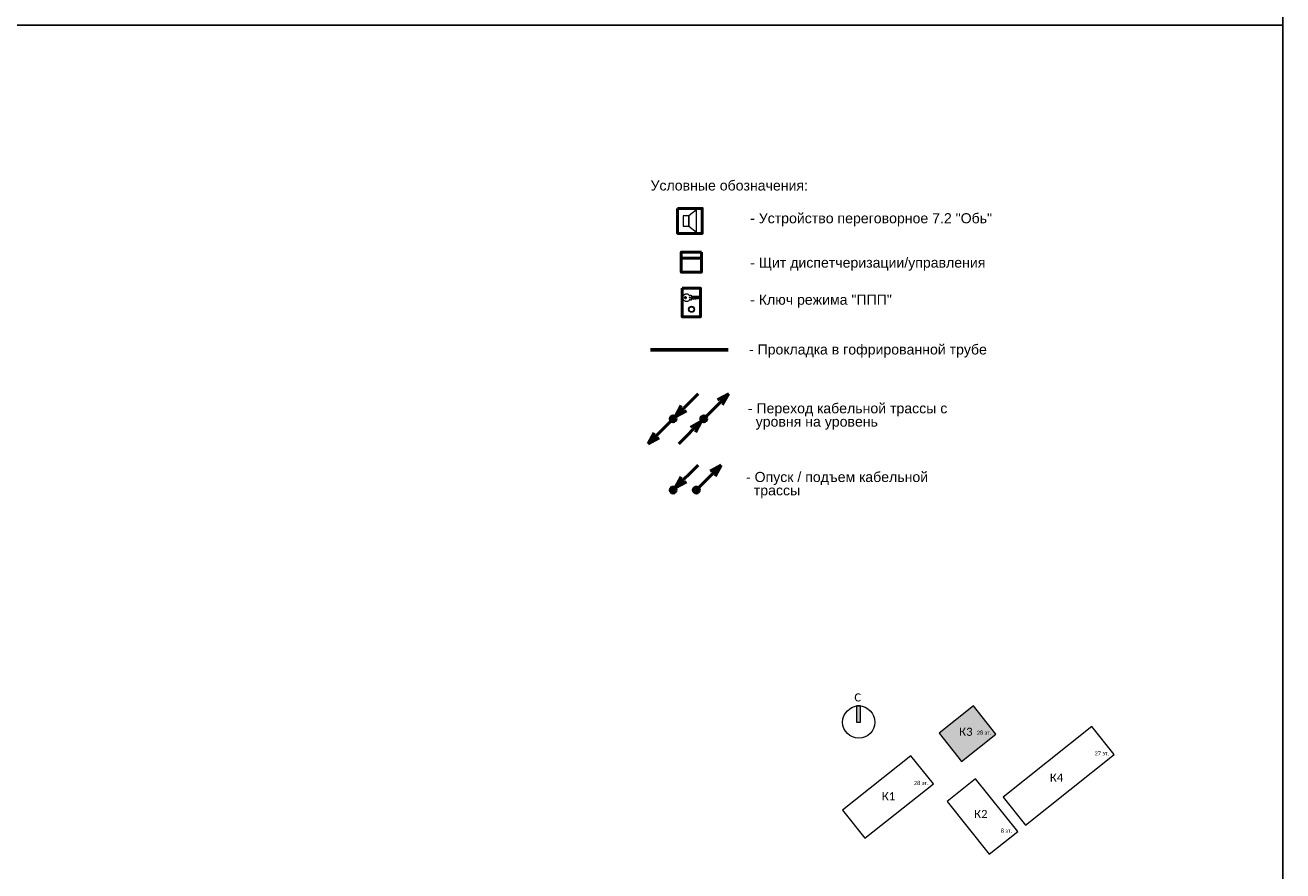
# Model space of a CAD drawing. Header units: millimetres. Extents: x -277772 to 277599, y -59564 to 282085.
# Tile 50 of 190: x -42270 to -11109, y -15742 to 5198. Entities that reach past the tile are written whole.
import ezdxf
from ezdxf.enums import TextEntityAlignment as Align

# ---------------------------------------------------------------- set-up
doc = ezdxf.new("R2010")
doc.units = ezdxf.units.MM
doc.set_wipeout_variables(frame=1)
doc.layers.add('EI_HATCH_GALV', color=7, linetype='Continuous')
doc.layers.add('UNPLOTTED', color=2, linetype='Continuous', plot=False)
for name, color, linetype, lineweight in [('КИП_выноска', 6, 'Continuous', 25), ('КИП_прибор', 140, 'Continuous', 50), ('КИП_трасса', 3, 'Continuous', 60), ('Типовые аннотации', 7, 'Continuous', 18)]:
    doc.layers.add(name, color=color, linetype=linetype, lineweight=lineweight)
doc.styles.add('Calibri Light', font='calibril.ttf', dxfattribs={"height": 2})
doc.styles.add('Calibri Light_1', font='calibril.ttf', dxfattribs={"height": 1})
doc.styles.add('CP.Text', font='arial.ttf')
doc.linetypes.add('в трубе открыто', pattern='A,10,[133,ltypeshp.shx,S=0.75,R=0,X=-5,Y=2.5],-2.5,[130,ltypeshp.shx,S=2.5,R=-45,X=0,Y=0],-2.5', length=15)

# ---------------------------------------------------------------- blocks, each defined once
blk = doc.blocks.new('*U4')
at = {"color": 0}
blk.add_lwpolyline([(0, 410), (0, 0), (-569, 0), (-569, 410)], close=True, dxfattribs=at)
blk = doc.blocks.new('Bag_K03')
at = {"layer": 'EI_HATCH_GALV', "linetype": 'в трубе открыто', "ltscale": 100}
h = blk.add_hatch(dxfattribs=at)
h.set_pattern_fill('ANGLE', color=256)
h.set_pattern_definition([(0, (25330.1974, 2636.517), (0, 6.985), [5.08, -1.905]), (90, (25330.1974, 2636.517), (-6.985, 4e-16), [5.08, -1.905])])
h.paths.add_polyline_path([(2394, 1906), (3243, 2582), (2688, 3278), (1840, 2602)])
h.paths.add_polyline_path([(3057, 2498), (3145, 2498), (3145, 2740), (3057, 2740)], flags=24)
h.paths.add_polyline_path([(2931, 2498), (3112, 2498), (3112, 2740), (2931, 2740)], flags=24)
h.paths.add_polyline_path([(2736, 2498), (2945, 2498), (2945, 2740), (2736, 2740)], flags=24)
h.paths.add_polyline_path([(2440, 2404), (2699, 2404), (2699, 2889), (2440, 2889)], flags=24)
h.paths.add_polyline_path([(2256, 2404), (2524, 2404), (2524, 2889), (2256, 2889)], flags=24)
at = {"layer": 'Типовые аннотации', "lineweight": 9}
blk.add_hatch(color=256, dxfattribs=at).paths.add_polyline_path([(-114, 2878), (-214, 2878), (-214, 3278), (-114, 3278)])
at = {"layer": 'Типовые аннотации'}
for p, q in [((-114, 3278), (-214, 3278)), ((-214, 3278), (-214, 2878)), ((-114, 2878), (-114, 3278)), ((-214, 2878), (-114, 2878)), ((1139, 2045), (-554, 696)), ((1694, 1349), (1139, 2045)), ((0, 0), (1694, 1349)), ((-554, 696), (0, 0))]:
    blk.add_line(p, q, dxfattribs=at)
at = {"layer": 'Типовые аннотации', "lineweight": 9}
for p, q in [((2688, 3278), (1840, 2602)), ((3243, 2582), (2688, 3278)), ((1840, 2602), (2394, 1906)), ((2394, 1906), (3243, 2582)), ((5623, 2771), (3425, 1020)), ((6178, 2074), (5623, 2771)), ((1139, 2045), (-554, 696)), ((1694, 1349), (1139, 2045)), ((3979, 324), (6178, 2074)), ((0, 0), (1694, 1349)), ((2742, 1477), (2034, 913)), ((3784, 168), (2742, 1477)), ((3425, 1020), (3979, 324)), ((-554, 696), (0, 0)), ((2034, 913), (3076, -395)), ((3076, -395), (3784, 168))]:
    blk.add_line(p, q, dxfattribs=at)
at = {"layer": 'Типовые аннотации'}
blk.add_circle((-154, 2878), 400, dxfattribs=at)
at = {"layer": 'Типовые аннотации', "lineweight": 9, "attachment_point": 1}
for s, insert, char_height, width, style in [('\\fCalibri Light|b0|i0|c204|p34|;C', (-263, 3589), 200, 208.44, 'Calibri Light'), ('\\fCalibri Light|b0|i0|c204|p34|;К', (2335, 2739), 200, 208.44, 'Calibri Light'), ('\\fCalibri Light|b0|i0|c204|p34|;3', (2507, 2739), 200, 192.41, 'Calibri Light'), ('28 ', (2770, 2665), 100, 232.49, 'Calibri Light_1'), ('эт', (2962, 2665), 100, 160.34, 'Calibri Light_1'), ('\\fCalibri Light|b0|i0|c204|p34|;.', (3094, 2665), 100, 48.1, 'Calibri Light_1'), ('27 ', (5689, 2152), 100, 232.49, 'Calibri Light_1'), ('эт', (5880, 2152), 100, 160.34, 'Calibri Light_1'), ('\\fCalibri Light|b0|i0|c204|p34|;.', (6013, 2152), 100, 48.1, 'Calibri Light_1'), ('\\fCalibri Light|b0|i0|c204|p34|;К', (4582, 1605), 200, 208.44, 'Calibri Light'), ('\\fCalibri Light|b0|i0|c204|p34|;4', (4754, 1605), 200, 192.41, 'Calibri Light'), ('28 ', (1214, 1420), 100, 232.49, 'Calibri Light_1'), ('28 ', (1214, 1420), 100, 232.49, 'Calibri Light_1'), ('эт', (1406, 1420), 100, 160.34, 'Calibri Light_1'), ('эт', (1406, 1420), 100, 160.34, 'Calibri Light_1'), ('\\fCalibri Light|b0|i0|c204|p34|;.', (1538, 1420), 100, 48.1, 'Calibri Light_1'), ('\\fCalibri Light|b0|i0|c204|p34|;.', (1538, 1420), 100, 48.1, 'Calibri Light_1'), ('\\fCalibri Light|b0|i0|c204|p34|;К', (419, 1144), 200, 208.44, 'Calibri Light'), ('\\fCalibri Light|b0|i0|c204|p34|;К', (419, 1144), 200, 208.44, 'Calibri Light'), ('\\fCalibri Light|b0|i0|c204|p34|;1', (591, 1144), 200, 192.41, 'Calibri Light'), ('\\fCalibri Light|b0|i0|c204|p34|;1', (591, 1144), 200, 192.41, 'Calibri Light'), ('\\fCalibri Light|b0|i0|c204|p34|;К', (2706, 703), 200, 208.44, 'Calibri Light'), ('\\fCalibri Light|b0|i0|c204|p34|;2', (2878, 703), 200, 192.41, 'Calibri Light'), ('8 ', (3364, 238), 100, 136.29, 'Calibri Light_1'), ('эт', (3476, 238), 100, 160.34, 'Calibri Light_1'), ('\\fCalibri Light|b0|i0|c204|p34|;.', (3608, 238), 100, 48.1, 'Calibri Light_1')]:
    blk.add_mtext(s, dxfattribs=dict(at, insert=insert, char_height=char_height, width=width, style=style))
blk = doc.blocks.new('A$C449d8904')
blk.add_lwpolyline([(0, 309), (0, 0), (307, 0), (307, 309)], close=True)
at = {"lineweight": 18}
for points in [[(70, 216), (70, 91), (140, 91), (140, 216)], [(237, 17), (237, 292), (140, 216), (140, 91)]]:
    blk.add_lwpolyline(points, close=True, dxfattribs=at)
blk = doc.blocks.new('*U13')
at = {"lineweight": 50}
h = blk.add_hatch(color=256, dxfattribs=at)
h.dxf.hatch_style = 1
edge = h.paths.add_edge_path()
edge.add_arc((0, 0), 0.75, 45, 405)
for q in [(6.19, 6.19), (2.02, 3.29), (3.29, 2.02)]:
    blk.add_line((0.53, 0.53), q, dxfattribs=at)
blk.add_circle((0, 0), 0.75, dxfattribs=at)
blk = doc.blocks.new('*U35')
at = {"lineweight": 50}
h = blk.add_hatch(color=256, dxfattribs=at)
h.dxf.hatch_style = 1
edge = h.paths.add_edge_path()
edge.add_arc((0, 0), 0.75, 45, 405)
for p, q in [((0.53, 0.53), (6.19, 6.19)), ((6.19, 6.19), (3.43, 4.7)), ((6.19, 6.19), (4.7, 3.43))]:
    blk.add_line(p, q, dxfattribs=at)
blk.add_circle((0, 0), 0.75, dxfattribs=at)
blk = doc.blocks.new('*U36')
at = {"lineweight": 50}
h = blk.add_hatch(color=256, dxfattribs=at)
h.dxf.hatch_style = 1
edge = h.paths.add_edge_path()
edge.add_arc((0, 0), 0.75, -135, 225)
for p, q in [((-0.53, -0.53), (-6.19, -6.19)), ((-6.19, -6.19), (-4.7, -3.43)), ((-6.19, -6.19), (-3.43, -4.7))]:
    blk.add_line(p, q, dxfattribs=at)
blk.add_circle((0, 0), 0.75, dxfattribs=at)
blk = doc.blocks.new('*U37')
at = {"lineweight": 50}
h = blk.add_hatch(color=256, dxfattribs=at)
h.dxf.hatch_style = 1
edge = h.paths.add_edge_path()
edge.add_arc((0, 0), 0.75, -135, 225)
for q in [(-6.19, -6.19), (-3.29, -2.02), (-2.02, -3.29)]:
    blk.add_line((-0.53, -0.53), q, dxfattribs=at)
blk.add_circle((0, 0), 0.75, dxfattribs=at)
blk = doc.blocks.new('Шкаф')
at = {"linetype": 'Continuous'}
blk.add_wipeout([(-2.5, -2.5), (-2.5, 2.5), (2.5, 2.5), (2.5, -2.5)], dxfattribs=at)
at = {"color": 0, "linetype": 'Continuous'}
for points in [[(-2.5, -2.5), (2.5, -2.5), (2.5, 2.5), (-2.5, 2.5)], [(-2.5, -2.5), (2.5, -2.5), (2.5, -1), (-2.5, -1)]]:
    blk.add_lwpolyline(points, close=True, dxfattribs=at)
blk = doc.blocks.new('A$C5ef3676d')
blk.add_lwpolyline([(0, 470), (307, 470), (307, 0), (0, 0)], close=True)
at = {"lineweight": 18}
for points in [[(284, 309), (135, 309), (119, 315), (292, 315)], [(125, 345), (140, 356), (146, 356), (150, 353), (150, 339), (275, 339), (296, 324), (296, 320), (269, 294), (254, 294), (243, 305), (226, 288), (224, 288)], [(220, 288), (216, 288), (199, 303), (182, 286), (169, 298), (150, 298), (150, 275), (146, 273), (125, 284)]]:
    blk.add_lwpolyline(points, dxfattribs=at)
at = {"lineweight": 25}
blk.add_lwpolyline([(220, 288), (222, 292), (224, 288)], dxfattribs=at)
blk.add_circle((56, 314), 13.8, dxfattribs=at)
at = {"lineweight": 18}
for radius in [49.7, 41.3]:
    blk.add_circle((156, 122), radius, dxfattribs=at)
for points, knots in [([(15, 314), (15, 323), (16, 332), (23, 349), (28, 356), (37, 366), (41, 369), (50, 374), (54, 376), (59, 377)], [0, 0, 0, 0, 0.547336, 0.547336, 1.063434, 1.063434, 1.361474, 1.361474, 1.660846, 1.660846, 1.660846, 1.660846]), ([(59, 252), (53, 253), (46, 256), (35, 265), (30, 271), (22, 282), (19, 288), (16, 301), (15, 307), (15, 314)], [0, 0, 0, 0, 0.417934, 0.417934, 0.875269, 0.875269, 1.256039, 1.256039, 1.653364, 1.653364, 1.653364, 1.653364]), ([(59, 377), (66, 379), (72, 379), (86, 378), (93, 376), (104, 369), (109, 365), (118, 356), (122, 350), (125, 344)], [0, 0, 0, 0, 0.41198, 0.41198, 0.823657, 0.823657, 1.201793, 1.201793, 1.602028, 1.602028, 1.602028, 1.602028]), ([(125, 285), (121, 277), (116, 270), (104, 259), (98, 255), (86, 251), (81, 250), (70, 250), (65, 250), (59, 252)], [0, 0, 0, 0, 0.510094, 0.510094, 0.964236, 0.964236, 1.282131, 1.282131, 1.607848, 1.607848, 1.607848, 1.607848])]:
    blk.add_open_spline(points, degree=3, knots=knots, dxfattribs=at)

msp = doc.modelspace()

# ---------------------------------------------------------------- linework, layer by layer
at = {"layer": 'UNPLOTTED', "color": 1, "ltscale": 100}
msp.add_xline((-11109, -23502), (0, 1), dxfattribs=at)
at = {"layer": 'КИП_трасса', "linetype": 'в трубе открыто', "ltscale": 100}
msp.add_line((-26776, -2842), (-24850, -2842), dxfattribs=at)

# ---------------------------------------------------------------- block references
at = {"layer": 'UNPLOTTED', "xscale": 100, "yscale": 100, "zscale": 100}
msp.add_blockref('*U4', (-11109, -35802), dxfattribs=at)
at = {"layer": 'КИП_выноска', "xscale": 100, "yscale": 100, "zscale": 100}
for name, p in [('*U13', (-26215, -4550)), ('*U35', (-25458, -4550)), ('*U36', (-26215, -4550)), ('*U37', (-25458, -4550)), ('*U13', (-26215, -6314)), ('*U35', (-25640, -6314))]:
    msp.add_blockref(name, p, dxfattribs=at)
at = {"layer": 'КИП_прибор'}
for name, p, xscale, yscale, zscale in [('A$C449d8904', (-26107, 42), 2, 2, 2), ('A$C5ef3676d', (-25994, -2021), 1.5, 1.5, 1.5)]:
    msp.add_blockref(name, p, dxfattribs=dict(at, xscale=xscale, yscale=yscale, zscale=zscale))
at = {"layer": 'КИП_трасса', "linetype": 'в трубе открыто'}
msp.add_blockref('Bag_K03', (-21462, -14937), dxfattribs=at)

# ---------------------------------------------------------------- texts
at = {"style": 'CP.Text'}
msp.add_text('Условные обозначения:', height=250, dxfattribs=at).set_placement((-26775, 1229), align=Align.MIDDLE_LEFT)
at = {"char_height": 250, "width": 7645.45, "attachment_point": 4, "line_spacing_factor": 0.9, "style": 'CP.Text'}
for s, insert in [('- Устройство переговорное 7.2 "Обь"', (-24307, 380)), ('- Щит диспетчеризации/управления', (-24307, -719)), ('- Ключ режима "ППП"', (-24307, -1637)), ('- Прокладка в гофрированной трубе', (-24337, -2869))]:
    msp.add_mtext(s, dxfattribs=dict(at, insert=insert))
at = {"linetype": 'Continuous', "char_height": 250, "width": 5658.48, "attachment_point": 4, "line_spacing_factor": 0.792, "style": 'CP.Text'}
for s, insert in [('- Переход кабельной трассы с   \\P  уровня на уровень', (-24364, -4491)), ('- Опуск / подъем кабельной\\P  трассы ', (-24410, -6192))]:
    msp.add_mtext(s, dxfattribs=dict(at, insert=insert))

# ---------------------------------------------------------------- next in the draw order: block references
at = {"layer": 'КИП_прибор', "linetype": 'ByBlock', "xscale": 100, "yscale": 100, "zscale": 100, "rotation": 180}
msp.add_blockref('Шкаф', (-25764, -671), dxfattribs=at)

doc.saveas('drawing.dxf')
